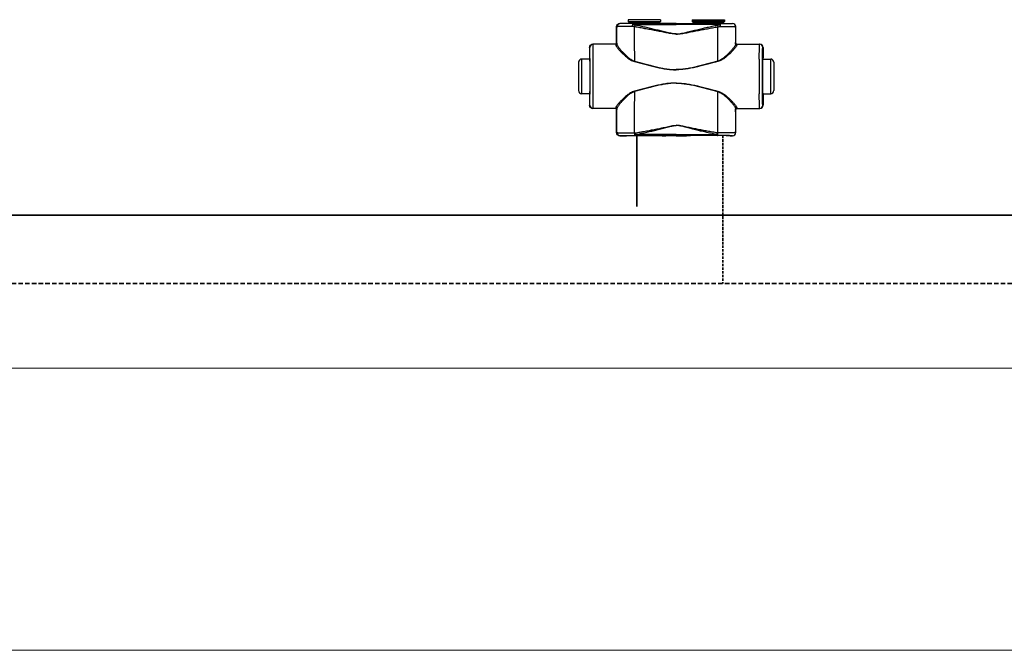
# Model space of a CAD drawing. Header units: millimetres. Extents: x 1279 to 58476, y -6899 to 74987.
# Tile 83 of 157: x 25689 to 26457, y -6899 to -6407. Entities that reach past the tile are written whole.
import ezdxf

# ---------------------------------------------------------------- set-up
doc = ezdxf.new("R2010")
doc.units = ezdxf.units.MM
for name, pattern in [('phl_thick', [0]), ('VERDECKT', [9.525, 6.35, -3.175]), ('ČÁRKOVANÁ', [0.75, 0.5, -0.25])]:
    doc.linetypes.add(name, pattern=pattern)
for name, color, linetype, lineweight in [('UT_POTRUBI - ZPÁTEČKA', 5, 'ČÁRKOVANÁ', 35), ('UT_SCHÉMA_PŘÍVOD', 10, 'Continuous', 35), ('UT_SCHÉMA_ZPÁTEČKA', 172, 'VERDECKT', 35), ('VZT_50 POPIS - OBECNE', 7, 'Continuous', 5)]:
    doc.layers.add(name, color=color, linetype=linetype, lineweight=lineweight)

msp = doc.modelspace()

# ---------------------------------------------------------------- linework, layer by layer
at = {"color": 0, "linetype": 'Continuous'}
for p, q in [((26188.58, -6407.16), (26163.38, -6407.16)), ((26163.38, -6407.16), (26163.38, -6408.56)), ((26188.58, -6407.16), (26188.58, -6408.56)), ((26213.38, -6407.16), (26238.58, -6407.16)), ((26213.38, -6407.16), (26213.38, -6408.56)), ((26238.58, -6407.16), (26238.58, -6408.56)), ((26154.6, -6412.68), (26154.48, -6412.56)), ((26154.48, -6425.56), (26154.48, -6412.56)), ((26157.1, -6410.18), (26156.98, -6410.06)), ((26158.63, -6410.06), (26156.98, -6410.06)), ((26158.98, -6410.16), (26158.63, -6410.06)), ((26163.38, -6408.56), (26164.33, -6409.51)), ((26163.38, -6408.56), (26188.58, -6408.56)), ((26164.33, -6409.51), (26187.62, -6409.51)), ((26164.48, -6409.87), (26187.48, -6409.87)), ((26164.48, -6409.87), (26164.48, -6410.23)), ((26172.12, -6410.25), (26167.28, -6410.25)), ((26167.28, -6410.95), (26167.28, -6410.25)), ((26167.28, -6410.95), (26200.98, -6410.95)), ((26200.98, -6410.25), (26179.83, -6410.25)), ((26187.48, -6409.87), (26187.48, -6410.23)), ((26188.58, -6408.56), (26187.62, -6409.51)), ((26194.73, -6410.06), (26192.98, -6410.16)), ((26200.98, -6410.06), (26194.73, -6410.06)), ((26200.98, -6410.06), (26207.23, -6410.06)), ((26200.98, -6410.25), (26222.12, -6410.25)), ((26234.68, -6410.95), (26200.98, -6410.95)), ((26207.23, -6410.06), (26208.98, -6410.16)), ((26238.58, -6408.56), (26213.38, -6408.56)), ((26213.38, -6408.56), (26214.33, -6409.51)), ((26237.62, -6409.51), (26214.33, -6409.51)), ((26237.48, -6409.87), (26214.48, -6409.87)), ((26214.48, -6409.87), (26214.48, -6410.23)), ((26229.83, -6410.25), (26234.68, -6410.25)), ((26234.68, -6410.95), (26234.68, -6410.25)), ((26237.48, -6409.87), (26237.48, -6410.23)), ((26238.58, -6408.56), (26237.62, -6409.51)), ((26242.98, -6410.16), (26243.33, -6410.06)), ((26243.33, -6410.06), (26244.98, -6410.06)), ((26244.85, -6410.18), (26244.98, -6410.06)), ((26247.35, -6412.68), (26247.48, -6412.56)), ((26247.48, -6425.56), (26247.48, -6412.56)), ((26133.49, -6428.86), (26133.28, -6428.86)), ((26133.28, -6428.86), (26133.28, -6437.01)), ((26153.78, -6426.36), (26135.78, -6426.36)), ((26154.48, -6425.56), (26154.58, -6425.56)), ((26247.48, -6425.56), (26247.37, -6425.56)), ((26248.17, -6426.36), (26266.18, -6426.36)), ((26268.47, -6428.86), (26268.68, -6428.86)), ((26268.68, -6428.86), (26268.68, -6437.01)), ((26133.53, -6437.86), (26127.28, -6437.86)), ((26127.28, -6464.86), (26127.28, -6437.86)), ((26133.28, -6437.01), (26133.49, -6437.36)), ((26133.67, -6437.37), (26133.67, -6437.36)), ((26268.28, -6437.37), (26268.28, -6437.36)), ((26268.43, -6437.86), (26274.68, -6437.86)), ((26268.68, -6437.01), (26268.47, -6437.36)), ((26274.68, -6464.86), (26274.68, -6437.86)), ((26124.78, -6440.36), (26124.78, -6462.36)), ((26277.18, -6440.36), (26277.18, -6462.36)), ((26133.53, -6464.86), (26127.28, -6464.86)), ((26133.49, -6465.36), (26133.28, -6465.71)), ((26133.28, -6465.71), (26133.28, -6473.86)), ((26133.67, -6465.36), (26133.67, -6465.35)), ((26268.28, -6465.36), (26268.28, -6465.35)), ((26268.43, -6464.86), (26274.68, -6464.86)), ((26268.47, -6465.36), (26268.68, -6465.71)), ((26268.68, -6465.71), (26268.68, -6473.86)), ((26133.28, -6473.86), (26133.49, -6473.86)), ((26153.78, -6476.36), (26135.78, -6476.36)), ((26248.17, -6476.36), (26266.18, -6476.36)), ((26268.68, -6473.86), (26268.47, -6473.86)), ((26154.58, -6477.16), (26154.48, -6477.16)), ((26154.48, -6495.26), (26154.48, -6477.16)), ((26247.37, -6477.16), (26247.48, -6477.16)), ((26247.48, -6495.26), (26247.48, -6477.16)), ((26154.48, -6495.26), (26154.59, -6495.14)), ((26156.98, -6497.76), (26157.09, -6497.64)), ((26158.63, -6497.76), (26156.98, -6497.76)), ((26158.98, -6497.66), (26158.63, -6497.76)), ((26168.52, -6495.51), (26168.7, -6495.51)), ((26168.84, -6497.57), (26169.02, -6497.57)), ((26200.98, -6496.82), (26169.02, -6496.82)), ((26169.02, -6497.57), (26169.02, -6496.82)), ((26169.02, -6497.57), (26170.28, -6497.57)), ((26181.67, -6497.57), (26200.98, -6497.57)), ((26194.73, -6497.76), (26192.98, -6497.66)), ((26200.98, -6497.76), (26194.73, -6497.76)), ((26200.98, -6496.82), (26232.93, -6496.82)), ((26220.28, -6497.57), (26200.98, -6497.57)), ((26200.98, -6497.76), (26207.23, -6497.76)), ((26207.23, -6497.76), (26208.98, -6497.66)), ((26232.93, -6497.57), (26231.67, -6497.57)), ((26232.93, -6497.57), (26232.93, -6496.82)), ((26233.11, -6497.57), (26232.93, -6497.57)), ((26233.43, -6495.51), (26233.26, -6495.51)), ((26242.98, -6497.66), (26243.33, -6497.76)), ((26243.33, -6497.76), (26244.98, -6497.76)), ((26244.98, -6497.76), (26244.86, -6497.64)), ((26247.48, -6495.26), (26247.36, -6495.14))]:
    msp.add_line(p, q, dxfattribs=at)
for centre, radius, start, end in [((26157.1, -6412.68), 2.5, 90.00246, 179.99754), ((26163.98, -6409.87), 0.5, 0, 45), ((26187.98, -6409.87), 0.5, 135, 180), ((26213.98, -6409.87), 0.5, 0, 45), ((26237.98, -6409.87), 0.5, 135, 180), ((26244.85, -6412.68), 2.5, 0.00246, 89.99754), ((26135.99, -6428.86), 2.5, 90.00225, 180.00111), ((26153.78, -6425.56), 0.8, 270.0036, 359.99724), ((26248.17, -6425.56), 0.8, 180.00276, 269.9964), ((26265.97, -6428.86), 2.5, 359.99889, 89.99775), ((26127.28, -6440.36), 2.5, 90, 180), ((23693.82, -6451.36), 2442.41, 359.68325, 0.31675), ((28708.14, -6451.36), 2442.41, 179.68325, 180.31675), ((26274.68, -6440.36), 2.5, 0, 90), ((26127.28, -6462.36), 2.5, 180, 270), ((26274.68, -6462.36), 2.5, 270, 0), ((26135.99, -6473.86), 2.5, 179.99889, 269.99775), ((26153.78, -6477.16), 0.8, 0.00276, 89.9964), ((26248.17, -6477.16), 0.8, 90.0036, 179.99724), ((26265.97, -6473.86), 2.5, 270.00225, 0.00111), ((26157.09, -6495.14), 2.5, 180.00246, 269.99754), ((26244.86, -6495.14), 2.5, 270.00246, 359.99754)]:
    msp.add_arc(centre, radius, start, end, dxfattribs=at)
at = {"color": 0, "linetype": 'Continuous', "extrusion": (0, 0, -1)}
for centre, major_axis, ratio, start_param, end_param in [((26156.98, -6412.56), (-1.77, 1.77), 0.999973, -0.785384, 0.785384), ((26175.98, -6410.16), (-17, 0), 0.005236, 4.941076, 6.283185), ((26175.98, -6410.16), (-17, 0), 0.005236, 3.141593, 4.483702), ((26135.78, -6428.86), (-2.5, 0), 0.999945, 0, 1.570796), ((26153.68, -6425.56), (-0.8, 0), 0.999986, -3.141593, -1.659157), ((26133.49, -6451.36), (0, 14), 0.010472, 0, 3.141593), ((26135.78, -6473.86), (-2.5, 0), 0.999945, -1.570796, 0), ((26153.68, -6477.16), (0.8, 0), 0.999986, -1.395381, 0), ((26156.98, -6495.26), (1.77, 1.77), 0.999973, -3.926977, -2.356208), ((26175.98, -6497.66), (-17, 0), 0.005236, 0, 1.229157), ((26175.98, -6497.66), (-17, 0), 0.005236, 1.912436, 3.141593)]:
    msp.add_ellipse(centre, major_axis=major_axis, ratio=ratio, start_param=start_param, end_param=end_param, dxfattribs=at)
at = {"color": 0, "linetype": 'Continuous'}
for centre, major_axis, ratio, start_param, end_param in [((26225.98, -6410.16), (17, 0), 0.005236, 3.141593, 4.483702), ((26225.98, -6410.16), (17, 0), 0.005236, 4.941076, 6.283185), ((26244.98, -6412.56), (1.77, 1.77), 0.999973, -0.785384, 0.785384), ((26248.28, -6425.56), (0.8, 0), 0.999986, -3.141593, -1.659157), ((26266.18, -6428.86), (2.5, 0), 0.999945, 0, 1.570796), ((26268.47, -6451.36), (0, 14), 0.010472, 0, 3.141593), ((26248.28, -6477.16), (-0.8, 0), 0.999986, -1.395381, 0), ((26266.18, -6473.86), (2.5, 0), 0.999945, -1.570796, 0), ((26225.98, -6497.66), (17, 0), 0.005236, 1.912436, 3.141593), ((26225.98, -6497.66), (17, 0), 0.005236, 0, 1.229157), ((26244.98, -6495.26), (-1.77, 1.77), 0.999973, -3.926977, -2.356208)]:
    msp.add_ellipse(centre, major_axis=major_axis, ratio=ratio, start_param=start_param, end_param=end_param, dxfattribs=at)
for points, knots in [([(26166.66, -6412.37), (26165.83, -6412.37), (26164.22, -6412.38), (26162.25, -6412.4), (26160.79, -6412.42), (26159.78, -6412.44), (26158.85, -6412.46), (26158, -6412.48), (26157.24, -6412.5), (26156.57, -6412.52), (26155.99, -6412.55), (26155.57, -6412.57), (26155.29, -6412.59), (26155.11, -6412.6), (26154.96, -6412.61), (26154.84, -6412.62), (26154.74, -6412.64), (26154.67, -6412.65), (26154.62, -6412.66), (26154.6, -6412.68), (26154.6, -6412.68)], [0, 0, 0, 0, 0.207034, 0.39928, 0.488214, 0.57154, 0.648707, 0.71921, 0.782588, 0.838437, 0.886403, 0.926186, 0.942933, 0.957549, 0.970012, 0.98031, 0.988432, 0.994377, 0.998178, 1, 1, 1, 1]), ([(26154.61, -6426.1), (26154.61, -6424.97), (26154.61, -6420.5), (26154.6, -6416.03), (26154.6, -6412.68)], [0, 0, 0, 0, 0.250733, 1, 1, 1, 1]), ([(26167.28, -6410.25), (26166.57, -6410.25), (26165.21, -6410.25), (26163.55, -6410.24), (26162.31, -6410.24), (26161.47, -6410.23), (26160.68, -6410.23), (26159.97, -6410.23), (26159.32, -6410.22), (26158.76, -6410.22), (26158.27, -6410.21), (26157.92, -6410.21), (26157.68, -6410.2), (26157.53, -6410.2), (26157.4, -6410.2), (26157.3, -6410.19), (26157.23, -6410.19), (26157.18, -6410.19), (26157.15, -6410.19), (26157.13, -6410.19), (26157.12, -6410.19), (26157.11, -6410.18), (26157.1, -6410.18), (26157.1, -6410.18)], [0, 0, 0, 0, 0.207653, 0.400343, 0.489423, 0.572844, 0.650059, 0.720565, 0.783909, 0.839692, 0.887568, 0.927242, 0.943927, 0.958477, 0.970869, 0.981088, 0.989117, 0.992306, 0.994945, 0.997032, 0.998568, 0.999554, 1, 1, 1, 1]), ([(26167.28, -6410.25), (26167.19, -6410.25), (26167.08, -6410.36), (26167.01, -6410.5), (26166.94, -6410.65), (26166.86, -6410.87), (26166.79, -6411.19), (26166.73, -6411.55), (26166.68, -6411.95), (26166.67, -6412.23), (26166.66, -6412.37)], [0, 0, 0, 0, 0.117156, 0.161001, 0.211236, 0.330442, 0.472834, 0.634922, 0.812344, 1, 1, 1, 1]), ([(26167.28, -6410.95), (26167.15, -6411.15), (26166.92, -6411.62), (26166.74, -6412.11), (26166.66, -6412.37)], [0, 0, 0, 0, 0.464895, 1, 1, 1, 1]), ([(26168.52, -6412.73), (26168.37, -6412.71), (26167.74, -6412.61), (26167.12, -6412.48), (26166.66, -6412.37)], [0, 0, 0, 0, 0.252579, 1, 1, 1, 1]), ([(26168.85, -6411.39), (26168.71, -6411.37), (26168.18, -6411.25), (26167.66, -6411.08), (26167.28, -6410.95)], [0, 0, 0, 0, 0.253704, 1, 1, 1, 1]), ([(26168.85, -6411.39), (26168.78, -6411.6), (26168.66, -6412.04), (26168.57, -6412.49), (26168.52, -6412.73)], [0, 0, 0, 0, 0.464569, 1, 1, 1, 1]), ([(26200.98, -6418.37), (26200.98, -6418.37), (26200.29, -6418.37), (26198.91, -6418.29), (26196.86, -6418.01), (26194.82, -6417.66), (26192.11, -6417.15), (26188.73, -6416.49), (26184.69, -6415.69), (26180.64, -6414.91), (26176.6, -6414.15), (26172.56, -6413.42), (26169.87, -6412.95), (26168.52, -6412.73)], [0.5000015, 0.5000015, 0.5000015, 0.5000015, 0.500002, 0.5313979, 0.5627848, 0.5941575, 0.6255147, 0.6881766, 0.7507583, 0.8132458, 0.8756245, 0.9378805, 1, 1, 1, 1]), ([(26168.54, -6439.5), (26168.54, -6437.26), (26168.54, -6428.34), (26168.53, -6419.42), (26168.52, -6412.73)], [0, 0, 0, 0, 0.250952, 1, 1, 1, 1]), ([(26200.98, -6418.19), (26200.98, -6418.19), (26200.63, -6418.19), (26199.94, -6418.16), (26198.57, -6418.03), (26196.87, -6417.75), (26194.85, -6417.33), (26192.83, -6416.87), (26190.82, -6416.4), (26188.15, -6415.76), (26184.82, -6414.96), (26180.82, -6414.01), (26176.83, -6413.1), (26172.84, -6412.22), (26170.18, -6411.66), (26168.85, -6411.39)], [0.499995, 0.499995, 0.499995, 0.499995, 0.4999958, 0.5157333, 0.5314718, 0.5629204, 0.5943483, 0.6257534, 0.6571339, 0.6884877, 0.7511054, 0.813586, 0.8759088, 0.9380534, 1, 1, 1, 1]), ([(26179.83, -6410.25), (26179.19, -6410.25), (26177.91, -6410.28), (26175.98, -6410.3), (26174.05, -6410.28), (26172.76, -6410.25), (26172.12, -6410.25)], [0, 0, 0, 0, 0.248355, 0.5, 0.751645, 1, 1, 1, 1]), ([(26200.98, -6418.19), (26200.98, -6418.19), (26201.32, -6418.19), (26202.01, -6418.16), (26203.38, -6418.03), (26205.09, -6417.75), (26207.11, -6417.33), (26209.12, -6416.87), (26211.13, -6416.4), (26213.8, -6415.76), (26217.13, -6414.96), (26221.13, -6414.01), (26225.12, -6413.1), (26229.11, -6412.22), (26231.77, -6411.66), (26233.11, -6411.39)], [0.499995, 0.499995, 0.499995, 0.499995, 0.4999958, 0.5157333, 0.5314718, 0.5629204, 0.5943483, 0.6257534, 0.6571339, 0.6884877, 0.7511054, 0.813586, 0.8759088, 0.9380534, 1, 1, 1, 1]), ([(26200.98, -6418.37), (26200.98, -6418.37), (26201.67, -6418.37), (26203.05, -6418.29), (26205.1, -6418.01), (26207.14, -6417.66), (26209.84, -6417.15), (26213.22, -6416.49), (26217.27, -6415.69), (26221.31, -6414.91), (26225.35, -6414.15), (26229.39, -6413.42), (26232.08, -6412.95), (26233.43, -6412.73)], [0.5000015, 0.5000015, 0.5000015, 0.5000015, 0.500002, 0.5313979, 0.5627848, 0.5941575, 0.6255147, 0.6881766, 0.7507583, 0.8132458, 0.8756245, 0.9378805, 1, 1, 1, 1]), ([(26222.12, -6410.25), (26222.76, -6410.25), (26224.05, -6410.28), (26225.98, -6410.3), (26227.91, -6410.28), (26229.19, -6410.25), (26229.83, -6410.25)], [0, 0, 0, 0, 0.248355, 0.5, 0.751645, 1, 1, 1, 1]), ([(26233.11, -6411.39), (26233.24, -6411.37), (26233.77, -6411.25), (26234.29, -6411.08), (26234.68, -6410.95)], [0, 0, 0, 0, 0.253704, 1, 1, 1, 1]), ([(26233.11, -6411.39), (26233.17, -6411.6), (26233.29, -6412.04), (26233.38, -6412.49), (26233.43, -6412.73)], [0, 0, 0, 0, 0.464569, 1, 1, 1, 1]), ([(26233.42, -6439.5), (26233.42, -6437.26), (26233.42, -6428.34), (26233.42, -6419.42), (26233.43, -6412.73)], [0, 0, 0, 0, 0.250952, 1, 1, 1, 1]), ([(26233.43, -6412.73), (26233.59, -6412.71), (26234.21, -6412.61), (26234.83, -6412.48), (26235.29, -6412.37)], [0, 0, 0, 0, 0.252579, 1, 1, 1, 1]), ([(26234.68, -6410.25), (26235.38, -6410.25), (26236.74, -6410.25), (26238.4, -6410.24), (26239.64, -6410.24), (26240.49, -6410.23), (26241.27, -6410.23), (26241.99, -6410.23), (26242.63, -6410.22), (26243.2, -6410.22), (26243.68, -6410.21), (26244.04, -6410.21), (26244.28, -6410.2), (26244.43, -6410.2), (26244.55, -6410.2), (26244.66, -6410.19), (26244.73, -6410.19), (26244.78, -6410.19), (26244.8, -6410.19), (26244.82, -6410.19), (26244.84, -6410.19), (26244.85, -6410.18), (26244.85, -6410.18), (26244.85, -6410.18)], [0, 0, 0, 0, 0.207653, 0.400343, 0.489423, 0.572844, 0.650059, 0.720565, 0.783909, 0.839692, 0.887568, 0.927242, 0.943927, 0.958477, 0.970869, 0.981088, 0.989117, 0.992306, 0.994945, 0.997032, 0.998568, 0.999554, 1, 1, 1, 1]), ([(26234.68, -6410.25), (26234.77, -6410.25), (26234.87, -6410.36), (26234.95, -6410.5), (26235.02, -6410.65), (26235.09, -6410.87), (26235.17, -6411.19), (26235.23, -6411.55), (26235.27, -6411.95), (26235.29, -6412.23), (26235.29, -6412.37)], [0, 0, 0, 0, 0.117156, 0.161001, 0.211236, 0.330442, 0.472834, 0.634922, 0.812344, 1, 1, 1, 1]), ([(26234.68, -6410.95), (26234.8, -6411.15), (26235.03, -6411.62), (26235.21, -6412.11), (26235.29, -6412.37)], [0, 0, 0, 0, 0.464895, 1, 1, 1, 1]), ([(26235.29, -6412.37), (26236.13, -6412.37), (26237.73, -6412.38), (26239.7, -6412.4), (26241.17, -6412.42), (26242.17, -6412.44), (26243.1, -6412.46), (26243.95, -6412.48), (26244.71, -6412.5), (26245.38, -6412.52), (26245.96, -6412.55), (26246.38, -6412.57), (26246.67, -6412.59), (26246.84, -6412.6), (26246.99, -6412.61), (26247.12, -6412.62), (26247.21, -6412.64), (26247.29, -6412.65), (26247.33, -6412.66), (26247.35, -6412.68), (26247.35, -6412.68)], [0, 0, 0, 0, 0.207034, 0.39928, 0.488214, 0.57154, 0.648707, 0.71921, 0.782588, 0.838437, 0.886403, 0.926186, 0.942933, 0.957549, 0.970012, 0.98031, 0.988432, 0.994377, 0.998178, 1, 1, 1, 1]), ([(26247.34, -6426.1), (26247.35, -6424.97), (26247.35, -6420.5), (26247.35, -6416.03), (26247.35, -6412.68)], [0, 0, 0, 0, 0.250733, 1, 1, 1, 1]), ([(26133.67, -6437.36), (26133.67, -6436.73), (26133.65, -6435.54), (26133.64, -6434.09), (26133.62, -6433.04), (26133.61, -6432.34), (26133.6, -6431.7), (26133.59, -6431.12), (26133.58, -6430.6), (26133.57, -6430.15), (26133.55, -6429.76), (26133.54, -6429.49), (26133.53, -6429.3), (26133.53, -6429.18), (26133.52, -6429.09), (26133.51, -6429.01), (26133.51, -6428.95), (26133.5, -6428.9), (26133.5, -6428.88), (26133.49, -6428.86), (26133.49, -6428.86)], [0, 0, 0, 0, 0.221931, 0.420259, 0.509783, 0.592499, 0.668149, 0.736495, 0.797321, 0.850436, 0.895675, 0.932895, 0.948462, 0.961984, 0.973451, 0.982856, 0.990196, 0.99547, 0.998697, 1, 1, 1, 1]), ([(26136.18, -6437.86), (26136.18, -6437.02), (26136.17, -6435.42), (26136.15, -6433.48), (26136.14, -6432.07), (26136.13, -6431.11), (26136.11, -6430.24), (26136.1, -6429.45), (26136.09, -6428.74), (26136.07, -6428.13), (26136.06, -6427.6), (26136.05, -6427.22), (26136.04, -6426.96), (26136.03, -6426.81), (26136.02, -6426.67), (26136.02, -6426.56), (26136.01, -6426.48), (26136, -6426.42), (26136, -6426.38), (26135.99, -6426.36), (26135.99, -6426.36), (26135.99, -6426.36)], [0, 0, 0, 0, 0.218984, 0.416191, 0.505653, 0.588551, 0.664564, 0.733396, 0.794781, 0.848478, 0.894279, 0.932006, 0.947796, 0.961515, 0.973152, 0.982695, 0.990138, 0.995479, 0.998726, 0.999584, 1, 1, 1, 1]), ([(26153.78, -6426.36), (26153.78, -6426.36), (26153.78, -6426.36), (26153.79, -6426.37), (26153.79, -6426.38), (26153.79, -6426.4), (26153.79, -6426.44), (26153.8, -6426.5), (26153.8, -6426.57), (26153.8, -6426.66), (26153.81, -6426.76), (26153.81, -6426.84), (26153.81, -6426.88)], [0, 0, 0, 0, 0.005122, 0.017304, 0.037118, 0.064661, 0.143035, 0.252499, 0.393016, 0.564526, 0.766907, 1, 1, 1, 1]), ([(26154.61, -6426.1), (26154.61, -6426.2), (26154.57, -6426.4), (26154.39, -6426.66), (26154.12, -6426.84), (26153.91, -6426.88), (26153.81, -6426.88)], [0, 0, 0, 0, 0.247572, 0.496581, 0.747591, 1, 1, 1, 1]), ([(26153.81, -6426.88), (26153.81, -6426.94), (26153.83, -6427.08), (26153.9, -6427.3), (26154.01, -6427.55), (26154.22, -6427.94), (26154.58, -6428.48), (26155.11, -6429.19), (26155.75, -6429.97), (26156.79, -6431.16), (26158.29, -6432.74), (26160.33, -6434.7), (26162.25, -6436.34), (26163.94, -6437.61), (26165.8, -6438.82), (26167.34, -6439.54), (26168.43, -6439.84)], [0, 0, 0, 0, 0.009694, 0.02127, 0.034861, 0.050494, 0.087694, 0.13227, 0.183417, 0.240322, 0.368483, 0.511765, 0.666448, 0.747227, 0.829948, 1, 1, 1, 1]), ([(26154.58, -6425.56), (26154.58, -6425.56), (26154.58, -6425.56), (26154.59, -6425.57), (26154.59, -6425.58), (26154.59, -6425.6), (26154.59, -6425.64), (26154.6, -6425.7), (26154.6, -6425.78), (26154.6, -6425.87), (26154.61, -6425.98), (26154.61, -6426.05), (26154.61, -6426.1)], [0, 0, 0, 0, 0.005057, 0.017214, 0.037015, 0.06455, 0.142921, 0.252392, 0.392925, 0.564459, 0.766871, 1, 1, 1, 1]), ([(26154.61, -6426.1), (26154.61, -6426.16), (26154.63, -6426.31), (26154.7, -6426.54), (26154.8, -6426.8), (26155, -6427.2), (26155.34, -6427.76), (26155.84, -6428.49), (26156.44, -6429.3), (26157.42, -6430.51), (26158.84, -6432.14), (26160.77, -6434.16), (26162.58, -6435.85), (26164.2, -6437.16), (26165.97, -6438.42), (26167.47, -6439.19), (26168.54, -6439.5)], [0, 0, 0, 0, 0.010286, 0.022433, 0.036551, 0.052653, 0.090607, 0.135698, 0.187142, 0.244158, 0.372094, 0.514728, 0.6685, 0.748767, 0.830965, 1, 1, 1, 1]), ([(26247.34, -6426.1), (26247.34, -6426.16), (26247.32, -6426.31), (26247.26, -6426.54), (26247.15, -6426.8), (26246.95, -6427.2), (26246.62, -6427.76), (26246.12, -6428.49), (26245.51, -6429.3), (26244.54, -6430.51), (26243.12, -6432.14), (26241.19, -6434.16), (26239.37, -6435.85), (26237.76, -6437.16), (26235.98, -6438.42), (26234.48, -6439.19), (26233.42, -6439.5)], [0, 0, 0, 0, 0.010286, 0.022433, 0.036551, 0.052653, 0.090607, 0.135698, 0.187142, 0.244158, 0.372094, 0.514728, 0.6685, 0.748767, 0.830965, 1, 1, 1, 1]), ([(26248.14, -6426.88), (26248.14, -6426.94), (26248.12, -6427.08), (26248.05, -6427.3), (26247.94, -6427.55), (26247.73, -6427.94), (26247.37, -6428.48), (26246.84, -6429.19), (26246.2, -6429.97), (26245.16, -6431.16), (26243.66, -6432.74), (26241.62, -6434.7), (26239.71, -6436.34), (26238.01, -6437.61), (26236.15, -6438.82), (26234.61, -6439.54), (26233.52, -6439.84)], [0, 0, 0, 0, 0.009694, 0.02127, 0.034861, 0.050494, 0.087694, 0.13227, 0.183417, 0.240322, 0.368483, 0.511765, 0.666448, 0.747227, 0.829948, 1, 1, 1, 1]), ([(26247.37, -6425.56), (26247.37, -6425.56), (26247.37, -6425.56), (26247.37, -6425.57), (26247.37, -6425.58), (26247.36, -6425.6), (26247.36, -6425.64), (26247.36, -6425.7), (26247.35, -6425.78), (26247.35, -6425.87), (26247.35, -6425.98), (26247.35, -6426.05), (26247.34, -6426.1)], [0, 0, 0, 0, 0.005057, 0.017214, 0.037015, 0.06455, 0.142921, 0.252392, 0.392925, 0.564459, 0.766871, 1, 1, 1, 1]), ([(26247.34, -6426.1), (26247.34, -6426.2), (26247.39, -6426.4), (26247.57, -6426.66), (26247.83, -6426.84), (26248.04, -6426.88), (26248.14, -6426.88)], [0, 0, 0, 0, 0.247572, 0.496581, 0.747591, 1, 1, 1, 1]), ([(26248.17, -6426.36), (26248.17, -6426.36), (26248.17, -6426.36), (26248.17, -6426.37), (26248.17, -6426.38), (26248.16, -6426.4), (26248.16, -6426.44), (26248.16, -6426.5), (26248.15, -6426.57), (26248.15, -6426.66), (26248.15, -6426.76), (26248.15, -6426.84), (26248.14, -6426.88)], [0, 0, 0, 0, 0.005122, 0.017304, 0.037118, 0.064661, 0.143035, 0.252499, 0.393016, 0.564526, 0.766907, 1, 1, 1, 1]), ([(26265.77, -6437.86), (26265.77, -6437.02), (26265.79, -6435.42), (26265.8, -6433.48), (26265.82, -6432.07), (26265.83, -6431.11), (26265.84, -6430.24), (26265.85, -6429.45), (26265.87, -6428.74), (26265.88, -6428.13), (26265.89, -6427.6), (26265.91, -6427.22), (26265.92, -6426.96), (26265.92, -6426.81), (26265.93, -6426.67), (26265.94, -6426.56), (26265.94, -6426.48), (26265.95, -6426.42), (26265.96, -6426.38), (26265.96, -6426.36), (26265.97, -6426.36), (26265.97, -6426.36)], [0, 0, 0, 0, 0.218984, 0.416191, 0.505653, 0.588551, 0.664564, 0.733396, 0.794781, 0.848478, 0.894279, 0.932006, 0.947796, 0.961515, 0.973152, 0.982695, 0.990138, 0.995479, 0.998726, 0.999584, 1, 1, 1, 1]), ([(26268.28, -6437.36), (26268.29, -6436.73), (26268.3, -6435.54), (26268.32, -6434.09), (26268.33, -6433.04), (26268.34, -6432.34), (26268.35, -6431.7), (26268.36, -6431.12), (26268.38, -6430.6), (26268.39, -6430.15), (26268.4, -6429.76), (26268.41, -6429.49), (26268.42, -6429.3), (26268.43, -6429.18), (26268.43, -6429.09), (26268.44, -6429.01), (26268.45, -6428.95), (26268.45, -6428.9), (26268.46, -6428.88), (26268.46, -6428.86), (26268.47, -6428.86)], [0, 0, 0, 0, 0.221931, 0.420259, 0.509783, 0.592499, 0.668149, 0.736495, 0.797321, 0.850436, 0.895675, 0.932895, 0.948462, 0.961984, 0.973451, 0.982856, 0.990196, 0.99547, 0.998697, 1, 1, 1, 1]), ([(26133.67, -6465.35), (26133.69, -6463.16), (26133.71, -6458.49), (26133.73, -6451.36), (26133.71, -6444.23), (26133.69, -6439.57), (26133.67, -6437.37)], [0, 0, 0, 0, 0.235226, 0.499987, 0.764754, 1, 1, 1, 1]), ([(26268.28, -6465.35), (26268.26, -6463.16), (26268.24, -6458.49), (26268.23, -6451.36), (26268.24, -6444.23), (26268.26, -6439.57), (26268.28, -6437.37)], [0, 0, 0, 0, 0.235226, 0.499987, 0.764754, 1, 1, 1, 1]), ([(26168.54, -6439.5), (26168.53, -6439.53), (26168.5, -6439.64), (26168.46, -6439.75), (26168.43, -6439.84)], [0, 0, 0, 0, 0.258378, 1, 1, 1, 1]), ([(26168.43, -6439.84), (26171.1, -6440.55), (26175.1, -6441.63), (26180.46, -6443), (26184.5, -6443.97), (26188.57, -6444.85), (26192.67, -6445.58), (26196.12, -6445.99), (26198.89, -6446.17), (26200.28, -6446.19), (26200.98, -6446.19), (26200.98, -6446.19)], [0, 0, 0, 0, 0.1245061, 0.1869228, 0.2494269, 0.3120016, 0.3746311, 0.4372993, 0.4686472, 0.4999998, 0.5, 0.5, 0.5, 0.5]), ([(26168.54, -6439.5), (26171.19, -6440.24), (26175.18, -6441.35), (26180.51, -6442.75), (26184.54, -6443.75), (26188.59, -6444.66), (26192.68, -6445.41), (26196.13, -6445.84), (26198.9, -6446.02), (26200.28, -6446.05), (26200.98, -6446.05), (26200.98, -6446.05)], [0, 0, 0, 0, 0.1244767, 0.1868883, 0.2493924, 0.3119715, 0.3746087, 0.437287, 0.4686409, 0.4999998, 0.5, 0.5, 0.5, 0.5]), ([(26233.42, -6439.5), (26230.76, -6440.24), (26226.78, -6441.35), (26221.44, -6442.75), (26217.42, -6443.75), (26213.36, -6444.66), (26209.27, -6445.41), (26205.83, -6445.84), (26203.06, -6446.02), (26201.67, -6446.05), (26200.98, -6446.05), (26200.98, -6446.05)], [0, 0, 0, 0, 0.1244767, 0.1868883, 0.2493924, 0.3119715, 0.3746087, 0.437287, 0.4686409, 0.4999998, 0.5, 0.5, 0.5, 0.5]), ([(26233.52, -6439.84), (26230.85, -6440.55), (26226.85, -6441.63), (26221.5, -6443), (26217.45, -6443.97), (26213.39, -6444.85), (26209.29, -6445.58), (26205.84, -6445.99), (26203.06, -6446.17), (26201.67, -6446.19), (26200.98, -6446.19), (26200.98, -6446.19)], [0, 0, 0, 0, 0.1245061, 0.1869228, 0.2494269, 0.3120016, 0.3746311, 0.4372993, 0.4686472, 0.4999998, 0.5, 0.5, 0.5, 0.5]), ([(26233.42, -6439.5), (26233.42, -6439.53), (26233.46, -6439.64), (26233.49, -6439.75), (26233.52, -6439.84)], [0, 0, 0, 0, 0.258378, 1, 1, 1, 1]), ([(26200.98, -6456.53), (26199.59, -6456.53), (26196.81, -6456.65), (26192.67, -6457.14), (26188.57, -6457.87), (26184.5, -6458.75), (26180.46, -6459.72), (26175.1, -6461.09), (26171.1, -6462.17), (26168.43, -6462.88)], [0.5, 0.5, 0.5, 0.5, 0.5626889, 0.6253582, 0.6879892, 0.7505657, 0.8130716, 0.8754902, 1, 1, 1, 1]), ([(26200.98, -6456.67), (26199.59, -6456.67), (26196.81, -6456.8), (26192.68, -6457.31), (26188.59, -6458.06), (26184.54, -6458.97), (26180.51, -6459.97), (26175.18, -6461.37), (26171.19, -6462.48), (26168.54, -6463.22)], [0.5, 0.5, 0.5, 0.5, 0.5627005, 0.6253799, 0.6880187, 0.7505997, 0.8131057, 0.8755193, 1, 1, 1, 1]), ([(26200.98, -6456.53), (26202.37, -6456.53), (26205.15, -6456.65), (26209.29, -6457.14), (26213.39, -6457.87), (26217.45, -6458.75), (26221.5, -6459.72), (26226.85, -6461.09), (26230.85, -6462.17), (26233.52, -6462.88)], [0.5, 0.5, 0.5, 0.5, 0.5626889, 0.6253582, 0.6879892, 0.7505657, 0.8130716, 0.8754902, 1, 1, 1, 1]), ([(26200.98, -6456.67), (26202.36, -6456.67), (26205.14, -6456.8), (26209.27, -6457.31), (26213.36, -6458.06), (26217.42, -6458.97), (26221.44, -6459.97), (26226.78, -6461.37), (26230.76, -6462.48), (26233.42, -6463.22)], [0.5, 0.5, 0.5, 0.5, 0.5627005, 0.6253799, 0.6880187, 0.7505997, 0.8131057, 0.8755193, 1, 1, 1, 1]), ([(26133.49, -6473.86), (26133.49, -6473.86), (26133.5, -6473.84), (26133.5, -6473.82), (26133.51, -6473.77), (26133.51, -6473.71), (26133.52, -6473.63), (26133.53, -6473.54), (26133.53, -6473.42), (26133.54, -6473.23), (26133.55, -6472.95), (26133.57, -6472.57), (26133.58, -6472.12), (26133.59, -6471.6), (26133.6, -6471.02), (26133.61, -6470.38), (26133.62, -6469.68), (26133.64, -6468.63), (26133.65, -6467.18), (26133.67, -6465.99), (26133.67, -6465.36)], [0, 0, 0, 0, 0.001303, 0.00453, 0.009804, 0.017144, 0.026549, 0.038016, 0.051538, 0.067105, 0.104325, 0.149564, 0.202679, 0.263505, 0.331851, 0.407501, 0.490217, 0.579741, 0.778069, 1, 1, 1, 1]), ([(26135.99, -6476.36), (26135.99, -6476.36), (26135.99, -6476.36), (26136, -6476.34), (26136, -6476.3), (26136.01, -6476.24), (26136.02, -6476.16), (26136.02, -6476.05), (26136.03, -6475.91), (26136.04, -6475.76), (26136.05, -6475.5), (26136.06, -6475.12), (26136.07, -6474.59), (26136.09, -6473.97), (26136.1, -6473.27), (26136.11, -6472.48), (26136.13, -6471.61), (26136.14, -6470.65), (26136.15, -6469.24), (26136.17, -6467.3), (26136.18, -6465.7), (26136.18, -6464.86)], [0, 0, 0, 0, 0.000416, 0.001274, 0.004521, 0.009862, 0.017305, 0.026849, 0.038485, 0.052204, 0.067994, 0.105721, 0.151522, 0.205219, 0.266604, 0.335437, 0.411449, 0.494347, 0.58381, 0.781016, 1, 1, 1, 1]), ([(26168.43, -6462.88), (26167.34, -6463.18), (26165.8, -6463.9), (26163.94, -6465.11), (26162.25, -6466.38), (26160.33, -6468.02), (26158.29, -6469.98), (26156.79, -6471.56), (26155.75, -6472.75), (26155.11, -6473.53), (26154.58, -6474.24), (26154.22, -6474.78), (26154.01, -6475.17), (26153.9, -6475.41), (26153.83, -6475.64), (26153.81, -6475.78), (26153.81, -6475.84)], [0, 0, 0, 0, 0.170052, 0.252774, 0.333553, 0.488235, 0.631517, 0.759678, 0.816583, 0.86773, 0.912306, 0.949506, 0.965139, 0.978731, 0.990306, 1, 1, 1, 1]), ([(26168.54, -6463.22), (26167.47, -6463.53), (26165.97, -6464.3), (26164.2, -6465.56), (26162.58, -6466.87), (26160.77, -6468.56), (26158.84, -6470.58), (26157.42, -6472.21), (26156.44, -6473.42), (26155.84, -6474.23), (26155.34, -6474.96), (26155, -6475.52), (26154.8, -6475.92), (26154.7, -6476.18), (26154.63, -6476.41), (26154.61, -6476.56), (26154.61, -6476.62)], [0, 0, 0, 0, 0.169036, 0.251233, 0.3315, 0.485272, 0.627906, 0.755842, 0.812858, 0.864302, 0.909393, 0.947347, 0.963449, 0.977567, 0.989714, 1, 1, 1, 1]), ([(26168.54, -6463.22), (26168.53, -6463.19), (26168.5, -6463.08), (26168.46, -6462.97), (26168.43, -6462.88)], [0, 0, 0, 0, 0.258378, 1, 1, 1, 1]), ([(26168.52, -6495.51), (26168.52, -6492.84), (26168.53, -6482.07), (26168.54, -6471.31), (26168.54, -6463.22)], [0, 0, 0, 0, 0.248459, 1, 1, 1, 1]), ([(26233.42, -6463.22), (26233.42, -6463.19), (26233.46, -6463.08), (26233.49, -6462.97), (26233.52, -6462.88)], [0, 0, 0, 0, 0.258378, 1, 1, 1, 1]), ([(26233.42, -6463.22), (26234.48, -6463.53), (26235.98, -6464.3), (26237.76, -6465.56), (26239.37, -6466.87), (26241.19, -6468.56), (26243.12, -6470.58), (26244.54, -6472.21), (26245.51, -6473.42), (26246.12, -6474.23), (26246.62, -6474.96), (26246.95, -6475.52), (26247.15, -6475.92), (26247.26, -6476.18), (26247.32, -6476.41), (26247.34, -6476.56), (26247.34, -6476.62)], [0, 0, 0, 0, 0.169036, 0.251233, 0.3315, 0.485272, 0.627906, 0.755842, 0.812858, 0.864302, 0.909393, 0.947347, 0.963449, 0.977567, 0.989714, 1, 1, 1, 1]), ([(26233.43, -6495.51), (26233.43, -6492.84), (26233.42, -6482.07), (26233.42, -6471.31), (26233.42, -6463.22)], [0, 0, 0, 0, 0.248459, 1, 1, 1, 1]), ([(26233.52, -6462.88), (26234.61, -6463.18), (26236.15, -6463.9), (26238.01, -6465.11), (26239.71, -6466.38), (26241.62, -6468.02), (26243.66, -6469.98), (26245.16, -6471.56), (26246.2, -6472.75), (26246.84, -6473.53), (26247.37, -6474.24), (26247.73, -6474.78), (26247.94, -6475.17), (26248.05, -6475.41), (26248.12, -6475.64), (26248.14, -6475.78), (26248.14, -6475.84)], [0, 0, 0, 0, 0.170052, 0.252774, 0.333553, 0.488235, 0.631517, 0.759678, 0.816583, 0.86773, 0.912306, 0.949506, 0.965139, 0.978731, 0.990306, 1, 1, 1, 1]), ([(26265.97, -6476.36), (26265.97, -6476.36), (26265.96, -6476.36), (26265.96, -6476.34), (26265.95, -6476.3), (26265.94, -6476.24), (26265.94, -6476.16), (26265.93, -6476.05), (26265.92, -6475.91), (26265.92, -6475.76), (26265.91, -6475.5), (26265.89, -6475.12), (26265.88, -6474.59), (26265.87, -6473.97), (26265.85, -6473.27), (26265.84, -6472.48), (26265.83, -6471.61), (26265.82, -6470.65), (26265.8, -6469.24), (26265.79, -6467.3), (26265.77, -6465.7), (26265.77, -6464.86)], [0, 0, 0, 0, 0.000416, 0.001274, 0.004521, 0.009862, 0.017305, 0.026849, 0.038485, 0.052204, 0.067994, 0.105721, 0.151522, 0.205219, 0.266604, 0.335437, 0.411449, 0.494347, 0.58381, 0.781016, 1, 1, 1, 1]), ([(26268.47, -6473.86), (26268.46, -6473.86), (26268.46, -6473.84), (26268.45, -6473.82), (26268.45, -6473.77), (26268.44, -6473.71), (26268.43, -6473.63), (26268.43, -6473.54), (26268.42, -6473.42), (26268.41, -6473.23), (26268.4, -6472.95), (26268.39, -6472.57), (26268.38, -6472.12), (26268.36, -6471.6), (26268.35, -6471.02), (26268.34, -6470.38), (26268.33, -6469.68), (26268.32, -6468.63), (26268.3, -6467.18), (26268.29, -6465.99), (26268.28, -6465.36)], [0, 0, 0, 0, 0.001303, 0.00453, 0.009804, 0.017144, 0.026549, 0.038016, 0.051538, 0.067105, 0.104325, 0.149564, 0.202679, 0.263505, 0.331851, 0.407501, 0.490217, 0.579741, 0.778069, 1, 1, 1, 1]), ([(26153.81, -6475.84), (26153.81, -6475.88), (26153.81, -6475.96), (26153.8, -6476.06), (26153.8, -6476.15), (26153.8, -6476.22), (26153.79, -6476.28), (26153.79, -6476.32), (26153.79, -6476.34), (26153.79, -6476.35), (26153.78, -6476.36), (26153.78, -6476.36), (26153.78, -6476.36)], [0, 0, 0, 0, 0.233093, 0.435474, 0.606984, 0.747501, 0.856965, 0.935339, 0.962882, 0.982696, 0.994878, 1, 1, 1, 1]), ([(26154.61, -6476.62), (26154.61, -6476.52), (26154.57, -6476.32), (26154.39, -6476.06), (26154.12, -6475.88), (26153.91, -6475.84), (26153.81, -6475.84)], [0, 0, 0, 0, 0.247572, 0.496581, 0.747591, 1, 1, 1, 1]), ([(26247.34, -6476.62), (26247.34, -6476.52), (26247.39, -6476.32), (26247.57, -6476.06), (26247.83, -6475.88), (26248.04, -6475.84), (26248.14, -6475.84)], [0, 0, 0, 0, 0.247572, 0.496581, 0.747591, 1, 1, 1, 1]), ([(26248.14, -6475.84), (26248.15, -6475.88), (26248.15, -6475.96), (26248.15, -6476.06), (26248.15, -6476.15), (26248.16, -6476.22), (26248.16, -6476.28), (26248.16, -6476.32), (26248.17, -6476.34), (26248.17, -6476.35), (26248.17, -6476.36), (26248.17, -6476.36), (26248.17, -6476.36)], [0, 0, 0, 0, 0.233093, 0.435474, 0.606984, 0.747501, 0.856965, 0.935339, 0.962882, 0.982696, 0.994878, 1, 1, 1, 1]), ([(26154.61, -6476.62), (26154.61, -6476.67), (26154.61, -6476.74), (26154.6, -6476.85), (26154.6, -6476.94), (26154.6, -6477.02), (26154.59, -6477.08), (26154.59, -6477.12), (26154.59, -6477.14), (26154.59, -6477.15), (26154.58, -6477.16), (26154.58, -6477.16), (26154.58, -6477.16)], [0, 0, 0, 0, 0.23313, 0.435541, 0.607074, 0.747608, 0.857079, 0.93545, 0.962985, 0.982786, 0.994943, 1, 1, 1, 1]), ([(26154.59, -6495.14), (26154.6, -6493.61), (26154.6, -6487.43), (26154.61, -6481.26), (26154.61, -6476.62)], [0, 0, 0, 0, 0.248801, 1, 1, 1, 1]), ([(26247.36, -6495.14), (26247.36, -6493.61), (26247.35, -6487.43), (26247.35, -6481.26), (26247.34, -6476.62)], [0, 0, 0, 0, 0.248801, 1, 1, 1, 1]), ([(26247.34, -6476.62), (26247.35, -6476.67), (26247.35, -6476.74), (26247.35, -6476.85), (26247.35, -6476.94), (26247.36, -6477.02), (26247.36, -6477.08), (26247.36, -6477.12), (26247.37, -6477.14), (26247.37, -6477.15), (26247.37, -6477.16), (26247.37, -6477.16), (26247.37, -6477.16)], [0, 0, 0, 0, 0.23313, 0.435541, 0.607074, 0.747608, 0.857079, 0.93545, 0.962985, 0.982786, 0.994943, 1, 1, 1, 1]), ([(26168.7, -6495.51), (26170.04, -6495.29), (26172.72, -6494.83), (26176.75, -6494.11), (26180.77, -6493.35), (26184.13, -6492.69), (26186.81, -6492.15), (26188.83, -6491.74), (26190.85, -6491.33), (26192.86, -6490.91), (26194.88, -6490.5), (26196.56, -6490.15), (26197.91, -6489.89), (26199.26, -6489.65), (26200.29, -6489.51), (26200.98, -6489.51)], [0, 0, 0, 0, 0.0621172, 0.1243716, 0.1867502, 0.2492392, 0.2805207, 0.3118245, 0.3431487, 0.3744915, 0.4058513, 0.4372266, 0.4529199, 0.4686172, 0.5, 0.5, 0.5, 0.5]), ([(26169.02, -6496.82), (26170.35, -6496.56), (26173, -6496), (26176.98, -6495.13), (26180.96, -6494.22), (26184.28, -6493.42), (26186.94, -6492.78), (26188.93, -6492.28), (26190.93, -6491.79), (26192.92, -6491.29), (26194.92, -6490.78), (26196.59, -6490.37), (26197.92, -6490.05), (26199.26, -6489.76), (26200.29, -6489.58), (26200.98, -6489.58)], [0, 0, 0, 0, 0.0619437, 0.1240868, 0.1864104, 0.2488944, 0.2801902, 0.3115184, 0.3428764, 0.3742614, 0.4056711, 0.4371032, 0.4528275, 0.4685577, 0.5, 0.5, 0.5, 0.5]), ([(26233.26, -6495.51), (26231.91, -6495.29), (26229.23, -6494.83), (26225.21, -6494.11), (26221.18, -6493.35), (26217.82, -6492.69), (26215.14, -6492.15), (26213.12, -6491.74), (26211.11, -6491.33), (26209.09, -6490.91), (26207.07, -6490.5), (26205.39, -6490.15), (26204.04, -6489.89), (26202.69, -6489.65), (26201.66, -6489.51), (26200.98, -6489.51)], [0, 0, 0, 0, 0.0621172, 0.1243716, 0.1867502, 0.2492392, 0.2805207, 0.3118245, 0.3431487, 0.3744915, 0.4058513, 0.4372266, 0.4529199, 0.4686172, 0.5, 0.5, 0.5, 0.5]), ([(26232.93, -6496.82), (26231.61, -6496.56), (26228.95, -6496), (26224.97, -6495.13), (26220.99, -6494.22), (26217.67, -6493.42), (26215.02, -6492.78), (26213.02, -6492.28), (26211.03, -6491.79), (26209.03, -6491.29), (26207.03, -6490.78), (26205.37, -6490.37), (26204.03, -6490.05), (26202.69, -6489.76), (26201.66, -6489.58), (26200.98, -6489.58)], [0, 0, 0, 0, 0.0619437, 0.1240868, 0.1864104, 0.2488944, 0.2801902, 0.3115184, 0.3428764, 0.3742614, 0.4056711, 0.4371032, 0.4528275, 0.4685577, 0.5, 0.5, 0.5, 0.5]), ([(26154.59, -6495.14), (26154.6, -6495.15), (26154.62, -6495.17), (26154.67, -6495.18), (26154.76, -6495.2), (26154.87, -6495.21), (26155.02, -6495.23), (26155.2, -6495.25), (26155.4, -6495.26), (26155.74, -6495.29), (26156.24, -6495.31), (26156.92, -6495.34), (26157.7, -6495.37), (26158.6, -6495.39), (26159.59, -6495.42), (26160.67, -6495.44), (26161.84, -6495.46), (26163.52, -6495.48), (26165.76, -6495.5), (26167.58, -6495.51), (26168.52, -6495.51)], [0, 0, 0, 0, 0.001901, 0.0058, 0.011886, 0.020197, 0.030732, 0.043479, 0.058422, 0.075536, 0.116153, 0.165047, 0.22186, 0.286169, 0.35749, 0.43527, 0.518903, 0.607727, 0.798032, 1, 1, 1, 1]), ([(26157.09, -6497.64), (26157.1, -6497.64), (26157.1, -6497.64), (26157.11, -6497.64), (26157.13, -6497.64), (26157.16, -6497.64), (26157.19, -6497.63), (26157.24, -6497.63), (26157.33, -6497.63), (26157.45, -6497.63), (26157.6, -6497.62), (26157.77, -6497.62), (26157.97, -6497.62), (26158.2, -6497.61), (26158.55, -6497.61), (26159.05, -6497.61), (26159.71, -6497.6), (26160.46, -6497.6), (26161.3, -6497.59), (26162.21, -6497.59), (26163.19, -6497.58), (26164.62, -6497.58), (26166.51, -6497.57), (26168.05, -6497.57), (26168.84, -6497.57)], [0, 0, 0, 0, 0.000442, 0.001439, 0.003, 0.005125, 0.007814, 0.011067, 0.019262, 0.029696, 0.04235, 0.057205, 0.074237, 0.093413, 0.114703, 0.163471, 0.220191, 0.284451, 0.355774, 0.433617, 0.517377, 0.606395, 0.797271, 1, 1, 1, 1]), ([(26168.84, -6497.57), (26168.82, -6497.57), (26168.79, -6497.54), (26168.76, -6497.48), (26168.73, -6497.41), (26168.7, -6497.33), (26168.67, -6497.19), (26168.61, -6496.85), (26168.55, -6496.28), (26168.53, -6495.78), (26168.52, -6495.51)], [0, 0, 0, 0, 0.03281, 0.058939, 0.09263, 0.134005, 0.182986, 0.302653, 0.616803, 1, 1, 1, 1]), ([(26169.02, -6497.57), (26169, -6497.57), (26168.96, -6497.54), (26168.93, -6497.48), (26168.91, -6497.41), (26168.88, -6497.33), (26168.85, -6497.19), (26168.79, -6496.85), (26168.73, -6496.28), (26168.7, -6495.78), (26168.7, -6495.51)], [0, 0, 0, 0, 0.032697, 0.058797, 0.092469, 0.133835, 0.182813, 0.302491, 0.616704, 1, 1, 1, 1]), ([(26169.02, -6496.82), (26168.96, -6496.62), (26168.84, -6496.19), (26168.74, -6495.75), (26168.7, -6495.51)], [0, 0, 0, 0, 0.463333, 1, 1, 1, 1]), ([(26170.28, -6497.57), (26170.74, -6497.57), (26171.68, -6497.54), (26173.09, -6497.45), (26174.53, -6497.38), (26175.98, -6497.36), (26177.42, -6497.38), (26178.86, -6497.45), (26180.27, -6497.54), (26181.21, -6497.57), (26181.67, -6497.57)], [0, 0, 0, 0, 0.12176, 0.246313, 0.372689, 0.5, 0.627311, 0.753687, 0.87824, 1, 1, 1, 1]), ([(26231.67, -6497.57), (26231.21, -6497.57), (26230.27, -6497.54), (26228.86, -6497.45), (26227.42, -6497.38), (26225.98, -6497.36), (26224.53, -6497.38), (26223.09, -6497.45), (26221.68, -6497.54), (26220.74, -6497.57), (26220.28, -6497.57)], [0, 0, 0, 0, 0.12176, 0.246313, 0.372689, 0.5, 0.627311, 0.753687, 0.87824, 1, 1, 1, 1]), ([(26232.93, -6497.57), (26232.96, -6497.57), (26232.99, -6497.54), (26233.02, -6497.48), (26233.05, -6497.41), (26233.07, -6497.33), (26233.11, -6497.19), (26233.17, -6496.85), (26233.23, -6496.28), (26233.25, -6495.78), (26233.26, -6495.51)], [0, 0, 0, 0, 0.032697, 0.058797, 0.092469, 0.133835, 0.182813, 0.302491, 0.616704, 1, 1, 1, 1]), ([(26232.93, -6496.82), (26233, -6496.62), (26233.12, -6496.19), (26233.21, -6495.75), (26233.26, -6495.51)], [0, 0, 0, 0, 0.463333, 1, 1, 1, 1]), ([(26233.11, -6497.57), (26233.13, -6497.57), (26233.17, -6497.54), (26233.2, -6497.48), (26233.23, -6497.41), (26233.25, -6497.33), (26233.29, -6497.19), (26233.35, -6496.85), (26233.41, -6496.28), (26233.43, -6495.78), (26233.43, -6495.51)], [0, 0, 0, 0, 0.03281, 0.058939, 0.09263, 0.134005, 0.182986, 0.302653, 0.616803, 1, 1, 1, 1]), ([(26244.86, -6497.64), (26244.86, -6497.64), (26244.85, -6497.64), (26244.84, -6497.64), (26244.82, -6497.64), (26244.8, -6497.64), (26244.77, -6497.63), (26244.71, -6497.63), (26244.63, -6497.63), (26244.5, -6497.63), (26244.35, -6497.62), (26244.18, -6497.62), (26243.98, -6497.62), (26243.75, -6497.61), (26243.4, -6497.61), (26242.91, -6497.61), (26242.24, -6497.6), (26241.49, -6497.6), (26240.65, -6497.59), (26239.74, -6497.59), (26238.76, -6497.58), (26237.34, -6497.58), (26235.45, -6497.57), (26233.9, -6497.57), (26233.11, -6497.57)], [0, 0, 0, 0, 0.000442, 0.001439, 0.003, 0.005125, 0.007814, 0.011067, 0.019262, 0.029696, 0.04235, 0.057205, 0.074237, 0.093413, 0.114703, 0.163471, 0.220191, 0.284451, 0.355774, 0.433617, 0.517377, 0.606395, 0.797271, 1, 1, 1, 1]), ([(26247.36, -6495.14), (26247.36, -6495.15), (26247.33, -6495.17), (26247.28, -6495.18), (26247.19, -6495.2), (26247.08, -6495.21), (26246.93, -6495.23), (26246.76, -6495.25), (26246.55, -6495.26), (26246.21, -6495.29), (26245.72, -6495.31), (26245.04, -6495.34), (26244.25, -6495.37), (26243.35, -6495.39), (26242.36, -6495.42), (26241.28, -6495.44), (26240.12, -6495.46), (26238.43, -6495.48), (26236.2, -6495.5), (26234.37, -6495.51), (26233.43, -6495.51)], [0, 0, 0, 0, 0.001901, 0.0058, 0.011886, 0.020197, 0.030732, 0.043479, 0.058422, 0.075536, 0.116153, 0.165047, 0.22186, 0.286169, 0.35749, 0.43527, 0.518903, 0.607727, 0.798032, 1, 1, 1, 1])]:
    msp.add_open_spline(points, degree=3, knots=knots, dxfattribs=at)
at = {"layer": 'UT_POTRUBI - ZPÁTEČKA', "ltscale": 7}
msp.add_line((24165.18, -6612.8), (28738.86, -6612.8), dxfattribs=at)
at = {"layer": 'UT_SCHÉMA_PŘÍVOD'}
for p, q in [((26170.28, -6497.57), (26170.28, -6552.88)), ((28671.82, -6559.62), (24299.89, -6559.62))]:
    msp.add_line(p, q, dxfattribs=at)
at = {"layer": 'UT_SCHÉMA_ZPÁTEČKA', "ltscale": 0.3}
msp.add_line((26237.33, -6497.59), (26237.33, -6612.8), dxfattribs=at)
at = {"layer": 'VZT_50 POPIS - OBECNE', "linetype": 'phl_thick'}
for p, q in [((1278.79, -6678.99), (35150.33, -6678.99)), ((7635.51, -6678.99), (52959.02, -6678.99)), ((1278.79, -6898.99), (35150.33, -6898.99)), ((7635.51, -6898.99), (52959.02, -6898.99))]:
    msp.add_line(p, q, dxfattribs=at)

doc.saveas('drawing.dxf')
